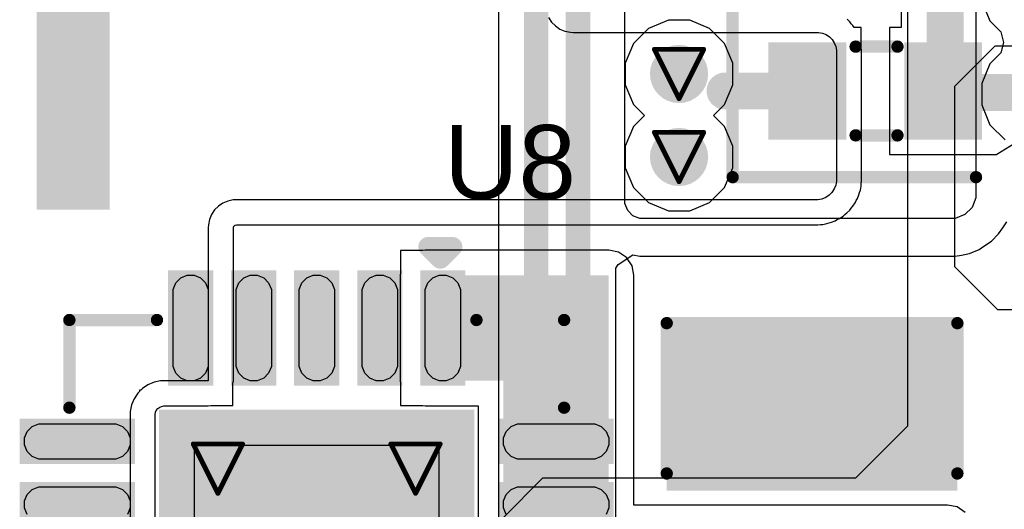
# Model space of a CAD drawing. Header units: inches. Extents: x 0 to 12.2, y 0 to 7.
# Tile 47 of 154: x 2.155 to 2.555, y 1.344 to 1.543. Entities that reach past the tile are written whole.
import ezdxf

# ---------------------------------------------------------------- set-up
doc = ezdxf.new("R2010")
doc.units = ezdxf.units.IN
doc.header["$MEASUREMENT"] = 0
for name, color, linetype in [('Bottom Layer', 5, 'Continuous'), ('Drill Drawing', 1, 'Continuous'), ('Layer 1', 16, 'Continuous'), ('Layer 2', 76, 'Continuous'), ('Top Layer', 1, 'Continuous'), ('Top Overlay', 2, 'Continuous'), ('Top Paste', 8, 'Continuous'), ('Top Solder', 216, 'Continuous'), ('Via Holes', 16, 'Continuous')]:
    doc.layers.add(name, color=color, linetype=linetype)
doc.styles.add('Arial', font='txt', dxfattribs={"height": 0.2})

# ---------------------------------------------------------------- blocks, each defined once
blk = doc.blocks.new('20_VQFN__5_5__2')
at = {"layer": 'Top Layer'}
for points in [[(-0.05835, 0.11858), (-0.04402, 0.11858), (-0.04402, 0.07579), (-0.05835, 0.07579)], [(-0.03276, 0.11858), (-0.01843, 0.11858), (-0.01843, 0.07579), (-0.03276, 0.07579)], [(-0.06201, 0.06201), (0.062, 0.06201), (0.062, -0.062), (-0.06201, -0.062)], [(-0.11858, 0.05835), (-0.07579, 0.05835), (-0.07579, 0.04402), (-0.11858, 0.04402)], [(-0.11858, 0.03276), (-0.07579, 0.03276), (-0.07579, 0.01843), (-0.11858, 0.01843)], [(-0.11858, 0.00717), (-0.07579, 0.00717), (-0.07579, -0.00716), (-0.11858, -0.00716)], [(-0.11858, -0.01842), (-0.07579, -0.01842), (-0.07579, -0.03275), (-0.11858, -0.03275)], [(-0.11858, -0.04401), (-0.07579, -0.04401), (-0.07579, -0.05834), (-0.11858, -0.05834)], [(-0.05835, -0.07579), (-0.04402, -0.07579), (-0.04402, -0.11858), (-0.05835, -0.11858)], [(-0.03276, -0.07579), (-0.01843, -0.07579), (-0.01843, -0.11858), (-0.03276, -0.11858)]]:
    blk.add_hatch(color=1, dxfattribs=at).paths.add_polyline_path(points)
at = {"layer": 'Top Solder'}
for points in [[(-0.06035, 0.12058), (-0.04202, 0.12058), (-0.04202, 0.07379), (-0.06035, 0.07379)], [(-0.03476, 0.12058), (-0.01643, 0.12058), (-0.01643, 0.07379), (-0.03476, 0.07379)], [(-0.06401, 0.06401), (0.064, 0.06401), (0.064, -0.064), (-0.06401, -0.064)], [(-0.12058, 0.06035), (-0.07379, 0.06035), (-0.07379, 0.04202), (-0.12058, 0.04202)], [(-0.12058, 0.03476), (-0.07379, 0.03476), (-0.07379, 0.01643), (-0.12058, 0.01643)], [(-0.12058, 0.00917), (-0.07379, 0.00917), (-0.07379, -0.00916), (-0.12058, -0.00916)], [(-0.12058, -0.01642), (-0.07379, -0.01642), (-0.07379, -0.03475), (-0.12058, -0.03475)], [(-0.12058, -0.04201), (-0.07379, -0.04201), (-0.07379, -0.06034), (-0.12058, -0.06034)], [(-0.06035, -0.07379), (-0.04202, -0.07379), (-0.04202, -0.12058), (-0.06035, -0.12058)], [(-0.03476, -0.07379), (-0.01643, -0.07379), (-0.01643, -0.12058), (-0.03476, -0.12058)]]:
    blk.add_hatch(color=216, dxfattribs=at).paths.add_polyline_path(points)
at = {"layer": 'Top Overlay'}
for points, const_width in [([(-0.10043, 0.06485), (-0.10043, 0.10043)], 0.005), ([(-0.06485, 0.10043), (-0.10043, 0.10043)], 0.005), ([(-0.13019, 0.04519), (-0.13018, 0.05518)], 0.00787), ([(-0.12519, 0.05019), (-0.13018, 0.05518)], 0.00787), ([(-0.13019, 0.04519), (-0.12519, 0.05019)], 0.00787), ([(-0.10043, -0.10042), (-0.10043, -0.06484)], 0.005), ([(-0.06485, -0.10042), (-0.10043, -0.10042)], 0.005)]:
    blk.add_lwpolyline(points, dxfattribs=dict(at, const_width=const_width))
for points, const_width in [([(-0.10168, 0.10043, 1), (-0.09918, 0.10043, 1)], 0.0025), ([(-0.10168, 0.10043, 1), (-0.09918, 0.10043, 1)], 0.0025), ([(-0.0661, 0.10043, 1), (-0.0636, 0.10043, 1)], 0.0025), ([(-0.10168, 0.06485, 1), (-0.09918, 0.06485, 1)], 0.0025), ([(-0.13215, 0.05518, 1), (-0.12822, 0.05518, 1)], 0.00394), ([(-0.13215, 0.05518, 1), (-0.12822, 0.05518, 1)], 0.00394), ([(-0.12715, 0.05019, 1), (-0.12322, 0.05019, 1)], 0.00394), ([(-0.12715, 0.05019, 1), (-0.12322, 0.05019, 1)], 0.00394), ([(-0.13215, 0.04519, 1), (-0.12822, 0.04519, 1)], 0.00394), ([(-0.13215, 0.04519, 1), (-0.12822, 0.04519, 1)], 0.00394), ([(-0.10168, -0.06484, 1), (-0.09918, -0.06484, 1)], 0.0025), ([(-0.10168, -0.10042, 1), (-0.09918, -0.10042, 1)], 0.0025), ([(-0.10168, -0.10042, 1), (-0.09918, -0.10042, 1)], 0.0025), ([(-0.0661, -0.10042, 1), (-0.0636, -0.10042, 1)], 0.0025)]:
    blk.add_lwpolyline(points, format="xyb", close=True, dxfattribs=dict(at, const_width=const_width))
at = {"layer": 'Top Paste'}
for p, q in [((-0.05726, 0.11548), (-0.05524, 0.11749)), ((-0.05524, 0.11749), (-0.05261, 0.11858)), ((-0.05261, 0.11858), (-0.04976, 0.11858)), ((-0.04976, 0.11858), (-0.04713, 0.11749)), ((-0.04713, 0.11749), (-0.04511, 0.11548)), ((-0.03167, 0.11548), (-0.02965, 0.11749)), ((-0.02965, 0.11749), (-0.02702, 0.11858)), ((-0.02702, 0.11858), (-0.02417, 0.11858)), ((-0.02417, 0.11858), (-0.02154, 0.11749)), ((-0.05835, 0.11284), (-0.05726, 0.11548)), ((-0.05835, 0.11142), (-0.05835, 0.11284)), ((-0.04511, 0.11548), (-0.04402, 0.11284)), ((-0.04402, 0.11284), (-0.04402, 0.11142)), ((-0.03276, 0.11284), (-0.03167, 0.11548)), ((-0.03276, 0.11142), (-0.03276, 0.11284)), ((-0.05835, 0.08295), (-0.05835, 0.11142)), ((-0.04402, 0.11142), (-0.04402, 0.11142)), ((-0.04402, 0.11142), (-0.04402, 0.08295)), ((-0.03276, 0.08295), (-0.03276, 0.11142)), ((-0.05835, 0.08153), (-0.05835, 0.08295)), ((-0.05835, 0.08295), (-0.05835, 0.08295)), ((-0.05726, 0.07889), (-0.05835, 0.08153)), ((-0.04402, 0.08153), (-0.04511, 0.07889)), ((-0.04402, 0.08295), (-0.04402, 0.08153)), ((-0.03276, 0.08153), (-0.03276, 0.08295)), ((-0.03276, 0.08295), (-0.03276, 0.08295)), ((-0.03167, 0.07889), (-0.03276, 0.08153)), ((-0.05524, 0.07688), (-0.05726, 0.07889)), ((-0.05261, 0.07579), (-0.05524, 0.07688)), ((-0.04713, 0.07688), (-0.04976, 0.07579)), ((-0.04511, 0.07889), (-0.04713, 0.07688)), ((-0.02965, 0.07688), (-0.03167, 0.07889)), ((-0.02702, 0.07579), (-0.02965, 0.07688)), ((-0.02154, 0.07688), (-0.02417, 0.07579)), ((-0.04976, 0.07579), (-0.05261, 0.07579)), ((-0.02417, 0.07579), (-0.02702, 0.07579)), ((-0.11749, 0.05524), (-0.11548, 0.05726)), ((-0.11548, 0.05726), (-0.11284, 0.05835)), ((-0.11284, 0.05835), (-0.11142, 0.05835)), ((-0.11142, 0.05835), (-0.11142, 0.05835)), ((-0.11142, 0.05835), (-0.08295, 0.05835)), ((-0.08295, 0.05835), (-0.08153, 0.05835)), ((-0.08153, 0.05835), (-0.07889, 0.05726)), ((-0.07889, 0.05726), (-0.07688, 0.05524)), ((-0.11858, 0.05261), (-0.11749, 0.05524)), ((-0.11858, 0.04976), (-0.11858, 0.05261)), ((-0.07688, 0.05524), (-0.07579, 0.05261)), ((-0.07579, 0.05261), (-0.07579, 0.04976)), ((-0.11749, 0.04713), (-0.11858, 0.04976)), ((-0.07579, 0.04976), (-0.07688, 0.04713)), ((-0.04961, 0.04961), (-0.04961, 0.04961)), ((-0.04961, 0.04961), (0.0496, 0.04961)), ((-0.04961, -0.0496), (-0.04961, 0.04961)), ((-0.11548, 0.04511), (-0.11749, 0.04713)), ((-0.11284, 0.04402), (-0.11548, 0.04511)), ((-0.11142, 0.04402), (-0.11284, 0.04402)), ((-0.08295, 0.04402), (-0.11142, 0.04402)), ((-0.08153, 0.04402), (-0.08295, 0.04402)), ((-0.08295, 0.04402), (-0.08295, 0.04402)), ((-0.07889, 0.04511), (-0.08153, 0.04402)), ((-0.07688, 0.04713), (-0.07889, 0.04511)), ((-0.11548, 0.03167), (-0.11284, 0.03276)), ((-0.11284, 0.03276), (-0.11142, 0.03276)), ((-0.11142, 0.03276), (-0.11142, 0.03276)), ((-0.11142, 0.03276), (-0.08295, 0.03276)), ((-0.08295, 0.03276), (-0.08153, 0.03276)), ((-0.08153, 0.03276), (-0.07889, 0.03167)), ((-0.11858, 0.02702), (-0.11749, 0.02965)), ((-0.11749, 0.02965), (-0.11548, 0.03167)), ((-0.07889, 0.03167), (-0.07688, 0.02965)), ((-0.07688, 0.02965), (-0.07579, 0.02702)), ((-0.11858, 0.02417), (-0.11858, 0.02702)), ((-0.11749, 0.02154), (-0.11858, 0.02417)), ((-0.07579, 0.02417), (-0.07688, 0.02154)), ((-0.07579, 0.02702), (-0.07579, 0.02417)), ((-0.11548, 0.01952), (-0.11749, 0.02154)), ((-0.07688, 0.02154), (-0.07889, 0.01952)), ((-0.11284, 0.01843), (-0.11548, 0.01952)), ((-0.11142, 0.01843), (-0.11284, 0.01843)), ((-0.08295, 0.01843), (-0.11142, 0.01843)), ((-0.08153, 0.01843), (-0.08295, 0.01843)), ((-0.08295, 0.01843), (-0.08295, 0.01843)), ((-0.07889, 0.01952), (-0.08153, 0.01843)), ((-0.11858, 0.00143), (-0.11749, 0.00406)), ((-0.11749, 0.00406), (-0.11548, 0.00608)), ((-0.11548, 0.00608), (-0.11284, 0.00717)), ((-0.11284, 0.00717), (-0.11142, 0.00717)), ((-0.11142, 0.00717), (-0.11142, 0.00717)), ((-0.11142, 0.00717), (-0.08295, 0.00717)), ((-0.08295, 0.00717), (-0.08153, 0.00717)), ((-0.08153, 0.00717), (-0.07889, 0.00608)), ((-0.07889, 0.00608), (-0.07688, 0.00406)), ((-0.07688, 0.00406), (-0.07579, 0.00143)), ((-0.11858, -0.00142), (-0.11858, 0.00143)), ((-0.07579, 0.00143), (-0.07579, -0.00142)), ((-0.11749, -0.00405), (-0.11858, -0.00142)), ((-0.07579, -0.00142), (-0.07688, -0.00405)), ((-0.11548, -0.00607), (-0.11749, -0.00405)), ((-0.11284, -0.00716), (-0.11548, -0.00607)), ((-0.11142, -0.00716), (-0.11284, -0.00716)), ((-0.08295, -0.00716), (-0.11142, -0.00716)), ((-0.08153, -0.00716), (-0.08295, -0.00716)), ((-0.08295, -0.00716), (-0.08295, -0.00716)), ((-0.07889, -0.00607), (-0.08153, -0.00716)), ((-0.07688, -0.00405), (-0.07889, -0.00607)), ((-0.11749, -0.02153), (-0.11548, -0.01951)), ((-0.11548, -0.01951), (-0.11284, -0.01842)), ((-0.11284, -0.01842), (-0.11142, -0.01842)), ((-0.11142, -0.01842), (-0.11142, -0.01842)), ((-0.11142, -0.01842), (-0.08295, -0.01842)), ((-0.08295, -0.01842), (-0.08153, -0.01842)), ((-0.08153, -0.01842), (-0.07889, -0.01951)), ((-0.07889, -0.01951), (-0.07688, -0.02153)), ((-0.11858, -0.02416), (-0.11749, -0.02153)), ((-0.07688, -0.02153), (-0.07579, -0.02416)), ((-0.11858, -0.02701), (-0.11858, -0.02416)), ((-0.11749, -0.02964), (-0.11858, -0.02701)), ((-0.07579, -0.02701), (-0.07688, -0.02964)), ((-0.07579, -0.02416), (-0.07579, -0.02701)), ((-0.11548, -0.03166), (-0.11749, -0.02964)), ((-0.11284, -0.03275), (-0.11548, -0.03166)), ((-0.07889, -0.03166), (-0.08153, -0.03275)), ((-0.07688, -0.02964), (-0.07889, -0.03166)), ((-0.11142, -0.03275), (-0.11284, -0.03275)), ((-0.08295, -0.03275), (-0.11142, -0.03275)), ((-0.08153, -0.03275), (-0.08295, -0.03275)), ((-0.08295, -0.03275), (-0.08295, -0.03275)), ((-0.11858, -0.04975), (-0.11749, -0.04712)), ((-0.11749, -0.04712), (-0.11548, -0.0451)), ((-0.11548, -0.0451), (-0.11284, -0.04401)), ((-0.11284, -0.04401), (-0.11142, -0.04401)), ((-0.11142, -0.04401), (-0.11142, -0.04401)), ((-0.11142, -0.04401), (-0.08295, -0.04401)), ((-0.08295, -0.04401), (-0.08153, -0.04401)), ((-0.08153, -0.04401), (-0.07889, -0.0451)), ((-0.07889, -0.0451), (-0.07688, -0.04712)), ((-0.07688, -0.04712), (-0.07579, -0.04975)), ((-0.11858, -0.0526), (-0.11858, -0.04975)), ((-0.07579, -0.04975), (-0.07579, -0.0526)), ((0.0496, -0.0496), (-0.04961, -0.0496)), ((-0.11749, -0.05523), (-0.11858, -0.0526)), ((-0.11548, -0.05725), (-0.11749, -0.05523)), ((-0.07688, -0.05523), (-0.07889, -0.05725)), ((-0.07579, -0.0526), (-0.07688, -0.05523)), ((-0.11284, -0.05834), (-0.11548, -0.05725)), ((-0.11142, -0.05834), (-0.11284, -0.05834)), ((-0.08295, -0.05834), (-0.11142, -0.05834)), ((-0.08153, -0.05834), (-0.08295, -0.05834)), ((-0.08295, -0.05834), (-0.08295, -0.05834)), ((-0.07889, -0.05725), (-0.08153, -0.05834)), ((-0.05524, -0.07688), (-0.05261, -0.07579)), ((-0.05261, -0.07579), (-0.04976, -0.07579)), ((-0.04976, -0.07579), (-0.04713, -0.07688)), ((-0.02965, -0.07688), (-0.02702, -0.07579)), ((-0.02702, -0.07579), (-0.02417, -0.07579)), ((-0.02417, -0.07579), (-0.02154, -0.07688)), ((-0.05835, -0.08153), (-0.05726, -0.07889)), ((-0.05726, -0.07889), (-0.05524, -0.07688)), ((-0.04713, -0.07688), (-0.04511, -0.07889)), ((-0.04511, -0.07889), (-0.04402, -0.08153)), ((-0.03276, -0.08153), (-0.03167, -0.07889)), ((-0.03167, -0.07889), (-0.02965, -0.07688)), ((-0.05835, -0.08295), (-0.05835, -0.08153)), ((-0.05835, -0.11142), (-0.05835, -0.08295)), ((-0.04402, -0.08153), (-0.04402, -0.08295)), ((-0.04402, -0.08295), (-0.04402, -0.08295)), ((-0.04402, -0.08295), (-0.04402, -0.11142)), ((-0.03276, -0.08295), (-0.03276, -0.08153)), ((-0.03276, -0.11142), (-0.03276, -0.08295)), ((-0.05835, -0.11284), (-0.05835, -0.11142)), ((-0.05835, -0.11142), (-0.05835, -0.11142)), ((-0.04402, -0.11142), (-0.04402, -0.11284)), ((-0.03276, -0.11284), (-0.03276, -0.11142)), ((-0.03276, -0.11142), (-0.03276, -0.11142)), ((-0.05726, -0.11548), (-0.05835, -0.11284)), ((-0.05524, -0.11749), (-0.05726, -0.11548)), ((-0.04511, -0.11548), (-0.04713, -0.11749)), ((-0.04402, -0.11284), (-0.04511, -0.11548)), ((-0.03167, -0.11548), (-0.03276, -0.11284)), ((-0.02965, -0.11749), (-0.03167, -0.11548)), ((-0.05261, -0.11858), (-0.05524, -0.11749)), ((-0.04976, -0.11858), (-0.05261, -0.11858)), ((-0.04713, -0.11749), (-0.04976, -0.11858)), ((-0.02702, -0.11858), (-0.02965, -0.11749)), ((-0.02417, -0.11858), (-0.02702, -0.11858)), ((-0.02154, -0.11749), (-0.02417, -0.11858))]:
    blk.add_line(p, q, dxfattribs=at)
blk = doc.blocks.new('SOT_223_6__21')
at = {"layer": 'Top Layer'}
blk.add_hatch(color=1, dxfattribs=at).paths.add_polyline_path([(0.08917, -0.07972), (0.11083, -0.07972), (0.11083, -0.16437), (0.08917, -0.16437)])
at = {"layer": 'Top Paste'}
blk.add_hatch(color=8, dxfattribs=at).paths.add_polyline_path([(0.08917, -0.07972), (0.11083, -0.07972), (0.11083, -0.16437), (0.08917, -0.16437)])
at = {"layer": 'Top Solder'}
blk.add_hatch(color=216, dxfattribs=at).paths.add_polyline_path([(0.08517, -0.07572), (0.11483, -0.07572), (0.11483, -0.16837), (0.08517, -0.16837)])
blk = doc.blocks.new('IND_0603__1608_M_______197')
at = {"layer": 'Top Layer'}
for points in [[(-0.03937, 0.01575), (-0.01575, 0.01575), (-0.01575, -0.01575), (-0.03937, -0.01575)], [(0.01575, 0.01575), (0.03937, 0.01575), (0.03937, -0.01575), (0.01575, -0.01575)]]:
    blk.add_hatch(color=1, dxfattribs=at).paths.add_polyline_path(points)
at = {"layer": 'Top Paste'}
for points in [[(-0.03937, 0.01575), (-0.01575, 0.01575), (-0.01575, -0.01575), (-0.03937, -0.01575)], [(0.01575, 0.01575), (0.03937, 0.01575), (0.03937, -0.01575), (0.01575, -0.01575)]]:
    blk.add_hatch(color=8, dxfattribs=at).paths.add_polyline_path(points)
at = {"layer": 'Top Solder'}
for points in [[(-0.04337, 0.01975), (-0.01175, 0.01975), (-0.01175, -0.01975), (-0.04337, -0.01975)], [(0.01175, 0.01975), (0.04337, 0.01975), (0.04337, -0.01975), (0.01175, -0.01975)]]:
    blk.add_hatch(color=216, dxfattribs=at).paths.add_polyline_path(points)
at = {"layer": 'Top Overlay', "const_width": 0.005}
for points in [[(-0.008, 0.018), (0.009, 0.018)], [(-0.008, -0.018), (0.009, -0.018)]]:
    blk.add_lwpolyline(points, dxfattribs=at)
at = {"layer": 'Top Overlay', "const_width": 0.0025}
for points in [[(-0.00925, 0.018, 1), (-0.00675, 0.018, 1)], [(0.00775, 0.018, 1), (0.01025, 0.018, 1)], [(-0.00925, -0.018, 1), (-0.00675, -0.018, 1)], [(0.00775, -0.018, 1), (0.01025, -0.018, 1)]]:
    blk.add_lwpolyline(points, format="xyb", close=True, dxfattribs=at)
blk = doc.blocks.new('C___1210_264')
at = {"layer": 'Top Layer'}
for points in [[(-0.08, 0.055), (-0.02, 0.055), (-0.02, -0.055), (-0.08, -0.055)], [(0.02, 0.055), (0.08, 0.055), (0.08, -0.055), (0.02, -0.055)]]:
    blk.add_hatch(color=1, dxfattribs=at).paths.add_polyline_path(points)
at = {"layer": 'Top Paste'}
for points in [[(-0.08, 0.055), (-0.02, 0.055), (-0.02, -0.055), (-0.08, -0.055)], [(0.02, 0.055), (0.08, 0.055), (0.08, -0.055), (0.02, -0.055)]]:
    blk.add_hatch(color=8, dxfattribs=at).paths.add_polyline_path(points)
at = {"layer": 'Top Solder'}
for points in [[(-0.084, 0.059), (-0.016, 0.059), (-0.016, -0.059), (-0.084, -0.059)], [(0.016, 0.059), (0.084, 0.059), (0.084, -0.059), (0.016, -0.059)]]:
    blk.add_hatch(color=216, dxfattribs=at).paths.add_polyline_path(points)
at = {"layer": 'Top Overlay', "const_width": 0.005}
for points in [[(-0.023, 0.059), (-0.084, 0.059)], [(-0.084, -0.059), (-0.084, 0.059)], [(0.084, 0.059), (0.023, 0.059)], [(0.084, -0.059), (0.084, 0.059)], [(-0.023, -0.059), (-0.084, -0.059)], [(0.084, -0.059), (0.023, -0.059)]]:
    blk.add_lwpolyline(points, dxfattribs=at)
at = {"layer": 'Top Overlay', "const_width": 0.0025}
for points in [[(-0.08525, 0.059, 1), (-0.08275, 0.059, 1)], [(-0.08525, 0.059, 1), (-0.08275, 0.059, 1)], [(-0.02425, 0.059, 1), (-0.02175, 0.059, 1)], [(0.02175, 0.059, 1), (0.02425, 0.059, 1)], [(0.08275, 0.059, 1), (0.08525, 0.059, 1)], [(0.08275, 0.059, 1), (0.08525, 0.059, 1)], [(-0.08525, -0.059, 1), (-0.08275, -0.059, 1)], [(-0.08525, -0.059, 1), (-0.08275, -0.059, 1)], [(-0.02425, -0.059, 1), (-0.02175, -0.059, 1)], [(0.02175, -0.059, 1), (0.02425, -0.059, 1)], [(0.08275, -0.059, 1), (0.08525, -0.059, 1)], [(0.08275, -0.059, 1), (0.08525, -0.059, 1)]]:
    blk.add_lwpolyline(points, format="xyb", close=True, dxfattribs=at)

msp = doc.modelspace()

# ---------------------------------------------------------------- hatches: boundary and pattern name
at = {"layer": 'Bottom Layer'}
h = msp.add_hatch(color=5, dxfattribs=at)
edge = h.paths.add_edge_path()
edge.add_arc((2.423, 1.52068), 0.01181, 0, 360)
h = msp.add_hatch(color=5, dxfattribs=at)
edge = h.paths.add_edge_path()
edge.add_arc((2.423, 1.487), 0.01181, 0, 360)
h = msp.add_hatch(color=5, dxfattribs=at)
edge = h.paths.add_edge_path()
edge.add_arc((2.2358, 1.36053), 0.01181, 0, 360)
h = msp.add_hatch(color=5, dxfattribs=at)
edge = h.paths.add_edge_path()
edge.add_arc((2.31602, 1.36053), 0.01181, 0, 360)
at = {"layer": 'Layer 1'}
h = msp.add_hatch(color=16, dxfattribs=at)
edge = h.paths.add_edge_path()
edge.add_arc((2.423, 1.52068), 0.01181, 0, 360)
h = msp.add_hatch(color=16, dxfattribs=at)
edge = h.paths.add_edge_path()
edge.add_arc((2.423, 1.487), 0.01181, 0, 360)
h = msp.add_hatch(color=16, dxfattribs=at)
edge = h.paths.add_edge_path()
edge.add_arc((2.2358, 1.36053), 0.01181, 0, 360)
h = msp.add_hatch(color=16, dxfattribs=at)
edge = h.paths.add_edge_path()
edge.add_arc((2.31602, 1.36053), 0.01181, 0, 360)
at = {"layer": 'Layer 2'}
h = msp.add_hatch(color=76, dxfattribs=at)
edge = h.paths.add_edge_path()
edge.add_arc((2.423, 1.52068), 0.01181, 0, 360)
h = msp.add_hatch(color=76, dxfattribs=at)
edge = h.paths.add_edge_path()
edge.add_arc((2.423, 1.487), 0.01181, 0, 360)
h = msp.add_hatch(color=76, dxfattribs=at)
edge = h.paths.add_edge_path()
edge.add_arc((2.2358, 1.36053), 0.01181, 0, 360)
h = msp.add_hatch(color=76, dxfattribs=at)
edge = h.paths.add_edge_path()
edge.add_arc((2.31602, 1.36053), 0.01181, 0, 360)
at = {"layer": 'Top Layer'}
h = msp.add_hatch(color=1, dxfattribs=at)
edge = h.paths.add_edge_path()
edge.add_arc((2.423, 1.52068), 0.01181, 0, 360)
h = msp.add_hatch(color=1, dxfattribs=at)
edge = h.paths.add_edge_path()
edge.add_arc((2.423, 1.487), 0.01181, 0, 360)
for points in [[(2.31992, 1.39621), (2.39449, 1.39621), (2.39449, 1.439), (2.31992, 1.439)], [(2.35169, 1.31326), (2.39449, 1.31326), (2.39449, 1.439), (2.35169, 1.439)]]:
    msp.add_hatch(color=1, dxfattribs=at).paths.add_polyline_path(points)
h = msp.add_hatch(color=1, dxfattribs=at)
edge = h.paths.add_edge_path()
edge.add_arc((2.2358, 1.36053), 0.01181, 0, 360)
h = msp.add_hatch(color=1, dxfattribs=at)
edge = h.paths.add_edge_path()
edge.add_arc((2.31602, 1.36053), 0.01181, 0, 360)
at = {"layer": 'Via Holes'}
h = msp.add_hatch(color=7, dxfattribs=at)
edge = h.paths.add_edge_path()
edge.add_arc((2.423, 1.52068), 0.00591, 0, 360)
h = msp.add_hatch(color=7, dxfattribs=at)
edge = h.paths.add_edge_path()
edge.add_arc((2.423, 1.487), 0.00591, 0, 360)
h = msp.add_hatch(color=7, dxfattribs=at)
edge = h.paths.add_edge_path()
edge.add_arc((2.2358, 1.36053), 0.00591, 0, 360)
h = msp.add_hatch(color=7, dxfattribs=at)
edge = h.paths.add_edge_path()
edge.add_arc((2.31602, 1.36053), 0.00591, 0, 360)

# ---------------------------------------------------------------- linework, layer by layer
at = {"layer": 'Bottom Layer'}
for p, q in [((2.34971, 1.93891), (2.34971, 1.3123)), ((2.401, 1.46811), (2.401, 1.626)), ((2.54355, 1.55457), (2.54355, 1.47255)), ((2.54355, 1.47255), (2.54355, 1.47045)), ((2.40216, 1.46531), (2.401, 1.46811)), ((2.54355, 1.47045), (2.54195, 1.46657)), ((2.40431, 1.46316), (2.40216, 1.46531)), ((2.40711, 1.462), (2.40431, 1.46316)), ((2.53898, 1.46361), (2.5351, 1.462)), ((2.54195, 1.46657), (2.53898, 1.46361)), ((2.533, 1.462), (2.40711, 1.462)), ((2.5351, 1.462), (2.533, 1.462)), ((2.55441, 1.45823), (2.55608, 1.46072)), ((2.54979, 1.45279), (2.55276, 1.45576)), ((2.55276, 1.45576), (2.55441, 1.45823)), ((2.55276, 1.45576), (2.55276, 1.45576)), ((2.55276, 1.45576), (2.55276, 1.45576)), ((2.54675, 1.45076), (2.54979, 1.45279)), ((2.54979, 1.45279), (2.54979, 1.45279)), ((2.39824, 1.44335), (2.40429, 1.44727)), ((2.40429, 1.44727), (2.40711, 1.44671)), ((2.5351, 1.44671), (2.53764, 1.44721)), ((2.53764, 1.44721), (2.54095, 1.44787)), ((2.54095, 1.44787), (2.54483, 1.44948)), ((2.54095, 1.44787), (2.54095, 1.44787)), ((2.54483, 1.44948), (2.54675, 1.45076)), ((2.54483, 1.44948), (2.54483, 1.44948)), ((2.54483, 1.44948), (2.54483, 1.44948)), ((2.39729, 1.44194), (2.39824, 1.44335)), ((2.40711, 1.44671), (2.533, 1.44671)), ((2.533, 1.44671), (2.5351, 1.44671)), ((2.5351, 1.44671), (2.5351, 1.44671)), ((2.5351, 1.44671), (2.5351, 1.44671)), ((2.39729, 1.3123), (2.39729, 1.44194))]:
    msp.add_line(p, q, dxfattribs=at)
at = {"layer": 'Bottom Layer', "const_width": 0.01}
for points in [[(2.365, 1.3123), (2.365, 1.93891)], [(2.382, 1.3123), (2.382, 1.93891)]]:
    msp.add_lwpolyline(points, dxfattribs=at)
at = {"layer": 'Drill Drawing', "const_width": 0.002}
for points in [[(2.413, 1.53068), (2.433, 1.53068)], [(2.413, 1.53068), (2.423, 1.51068)], [(2.423, 1.51068), (2.433, 1.53068)], [(2.413, 1.497), (2.433, 1.497)], [(2.413, 1.497), (2.423, 1.477)], [(2.423, 1.477), (2.433, 1.497)], [(2.2258, 1.37053), (2.2458, 1.37053)], [(2.2258, 1.37053), (2.2358, 1.35053)], [(2.2358, 1.35053), (2.2458, 1.37053)], [(2.30602, 1.37053), (2.32602, 1.37053)], [(2.30602, 1.37053), (2.31602, 1.35053)], [(2.31602, 1.35053), (2.32602, 1.37053)]]:
    msp.add_lwpolyline(points, dxfattribs=at)
at = {"layer": 'Drill Drawing', "const_width": 0.001}
for points in [[(2.4125, 1.53068, 1), (2.4135, 1.53068, 1)], [(2.4125, 1.53068, 1), (2.4135, 1.53068, 1)], [(2.4325, 1.53068, 1), (2.4335, 1.53068, 1)], [(2.4325, 1.53068, 1), (2.4335, 1.53068, 1)], [(2.4225, 1.51068, 1), (2.4235, 1.51068, 1)], [(2.4225, 1.51068, 1), (2.4235, 1.51068, 1)], [(2.4125, 1.497, 1), (2.4135, 1.497, 1)], [(2.4125, 1.497, 1), (2.4135, 1.497, 1)], [(2.4325, 1.497, 1), (2.4335, 1.497, 1)], [(2.4325, 1.497, 1), (2.4335, 1.497, 1)], [(2.4225, 1.477, 1), (2.4235, 1.477, 1)], [(2.4225, 1.477, 1), (2.4235, 1.477, 1)], [(2.2253, 1.37053, 1), (2.2263, 1.37053, 1)], [(2.2253, 1.37053, 1), (2.2263, 1.37053, 1)], [(2.2453, 1.37053, 1), (2.2463, 1.37053, 1)], [(2.2453, 1.37053, 1), (2.2463, 1.37053, 1)], [(2.30552, 1.37053, 1), (2.30652, 1.37053, 1)], [(2.30552, 1.37053, 1), (2.30652, 1.37053, 1)], [(2.32552, 1.37053, 1), (2.32652, 1.37053, 1)], [(2.32552, 1.37053, 1), (2.32652, 1.37053, 1)], [(2.2353, 1.35053, 1), (2.2363, 1.35053, 1)], [(2.2353, 1.35053, 1), (2.2363, 1.35053, 1)], [(2.31552, 1.35053, 1), (2.31652, 1.35053, 1)], [(2.31552, 1.35053, 1), (2.31652, 1.35053, 1)]]:
    msp.add_lwpolyline(points, format="xyb", close=True, dxfattribs=at)
at = {"layer": 'Layer 1'}
for p, q in [((2.54592, 1.55023), (2.54924, 1.54222)), ((2.41065, 1.53917), (2.40451, 1.53304)), ((2.41866, 1.54249), (2.41065, 1.53917)), ((2.42734, 1.54249), (2.41866, 1.54249)), ((2.43535, 1.53917), (2.42734, 1.54249)), ((2.44149, 1.53304), (2.43535, 1.53917)), ((2.54924, 1.54222), (2.55364, 1.53782)), ((2.55364, 1.53782), (2.55473, 1.53352)), ((2.40451, 1.53304), (2.40119, 1.52502)), ((2.44481, 1.52502), (2.44149, 1.53304)), ((2.55473, 1.53352), (2.55364, 1.52922)), ((2.55364, 1.52922), (2.54924, 1.52482)), ((2.40119, 1.52502), (2.40119, 1.51634)), ((2.44481, 1.51634), (2.44481, 1.52502)), ((2.54924, 1.52482), (2.54592, 1.51681)), ((2.40119, 1.51634), (2.40451, 1.50833)), ((2.44149, 1.50833), (2.44481, 1.51634)), ((2.54592, 1.51681), (2.54592, 1.50813)), ((2.40451, 1.50833), (2.40899, 1.50384)), ((2.43701, 1.50384), (2.44149, 1.50833)), ((2.54592, 1.50813), (2.54924, 1.50011)), ((2.40899, 1.50384), (2.40451, 1.49935)), ((2.44149, 1.49935), (2.43701, 1.50384)), ((2.40451, 1.49935), (2.40119, 1.49134)), ((2.44481, 1.49134), (2.44149, 1.49935)), ((2.54924, 1.50011), (2.55538, 1.49398)), ((2.40119, 1.49134), (2.40119, 1.48266)), ((2.44481, 1.48266), (2.44481, 1.49134)), ((2.40119, 1.48266), (2.40451, 1.47465)), ((2.44149, 1.47465), (2.44481, 1.48266)), ((2.40451, 1.47465), (2.41065, 1.46851)), ((2.43535, 1.46851), (2.44149, 1.47465)), ((2.41065, 1.46851), (2.41866, 1.46519)), ((2.42734, 1.46519), (2.43535, 1.46851)), ((2.41866, 1.46519), (2.42734, 1.46519))]:
    msp.add_line(p, q, dxfattribs=at)
at = {"layer": 'Layer 2'}
for p, q in [((2.51572, 1.91272), (2.51572, 1.37772)), ((2.41065, 1.53917), (2.40451, 1.53304)), ((2.41866, 1.54249), (2.41065, 1.53917)), ((2.42734, 1.54249), (2.41866, 1.54249)), ((2.43535, 1.53917), (2.42734, 1.54249)), ((2.44149, 1.53304), (2.43535, 1.53917)), ((2.40451, 1.53304), (2.40119, 1.52502)), ((2.44481, 1.52502), (2.44149, 1.53304)), ((2.53499, 1.51576), (2.55139, 1.53216)), ((2.55139, 1.53216), (2.85678, 1.53216)), ((2.40119, 1.52502), (2.40119, 1.51634)), ((2.44481, 1.51634), (2.44481, 1.52502)), ((2.40119, 1.51634), (2.40451, 1.50833)), ((2.44149, 1.50833), (2.44481, 1.51634)), ((2.53499, 1.44249), (2.53499, 1.51576)), ((2.40451, 1.50833), (2.40899, 1.50384)), ((2.43701, 1.50384), (2.44149, 1.50833)), ((2.40899, 1.50384), (2.40451, 1.49935)), ((2.44149, 1.49935), (2.43701, 1.50384)), ((2.40451, 1.49935), (2.40119, 1.49134)), ((2.44481, 1.49134), (2.44149, 1.49935)), ((2.40119, 1.49134), (2.40119, 1.48266)), ((2.44481, 1.48266), (2.44481, 1.49134)), ((2.40119, 1.48266), (2.40451, 1.47465)), ((2.44149, 1.47465), (2.44481, 1.48266)), ((2.40451, 1.47465), (2.41065, 1.46851)), ((2.43535, 1.46851), (2.44149, 1.47465)), ((2.41065, 1.46851), (2.41866, 1.46519)), ((2.42734, 1.46519), (2.43535, 1.46851)), ((2.41866, 1.46519), (2.42734, 1.46519)), ((2.55248, 1.425), (2.53499, 1.44249)), ((2.63608, 1.425), (2.55248, 1.425)), ((2.51572, 1.37772), (2.49467, 1.35667)), ((2.36762, 1.35667), (2.35169, 1.34074)), ((2.49467, 1.35667), (2.36762, 1.35667))]:
    msp.add_line(p, q, dxfattribs=at)
at = {"layer": 'Top Layer'}
for p, q in [((2.51321, 1.54765), (2.51321, 1.53952)), ((2.36998, 1.54359), (2.37122, 1.54174)), ((2.49235, 1.54187), (2.49123, 1.54299)), ((2.37122, 1.54174), (2.3728, 1.54016)), ((2.3728, 1.54016), (2.37465, 1.53893)), ((2.49291, 1.54104), (2.49235, 1.54187)), ((2.49362, 1.54033), (2.49291, 1.54104)), ((2.49416, 1.53952), (2.49362, 1.54033)), ((2.49694, 1.53952), (2.49416, 1.53952)), ((2.49694, 1.5313), (2.49694, 1.53952)), ((2.51321, 1.53952), (2.50844, 1.53952)), ((2.50844, 1.53952), (2.50844, 1.48803)), ((2.37465, 1.53893), (2.3767, 1.53807)), ((2.3767, 1.53807), (2.37889, 1.53764)), ((2.37889, 1.53764), (2.38, 1.53758)), ((2.38, 1.53758), (2.47888, 1.53758)), ((2.47888, 1.53758), (2.47968, 1.53758)), ((2.47968, 1.53758), (2.48123, 1.53727)), ((2.48123, 1.53727), (2.4827, 1.53667)), ((2.4827, 1.53667), (2.48402, 1.53578)), ((2.48402, 1.53578), (2.48514, 1.53466)), ((2.48514, 1.53466), (2.48603, 1.53334)), ((2.48603, 1.53334), (2.48663, 1.53187)), ((2.48663, 1.53187), (2.48694, 1.53032)), ((2.49714, 1.53032), (2.49694, 1.5313)), ((2.48694, 1.53032), (2.48694, 1.52952)), ((2.48694, 1.52952), (2.48694, 1.478)), ((2.49714, 1.478), (2.49714, 1.53032)), ((2.55206, 1.48815), (2.55906, 1.49245)), ((2.50844, 1.48803), (2.55206, 1.48803)), ((2.55206, 1.48803), (2.55206, 1.48815)), ((2.48662, 1.47556), (2.48599, 1.47403)), ((2.48694, 1.47718), (2.48662, 1.47556)), ((2.48694, 1.478), (2.48694, 1.47718)), ((2.49662, 1.47357), (2.49694, 1.47519)), ((2.49694, 1.47619), (2.49714, 1.47718)), ((2.49694, 1.47519), (2.49694, 1.47619)), ((2.49714, 1.47718), (2.49714, 1.478)), ((2.48391, 1.4715), (2.48254, 1.47058)), ((2.48508, 1.47266), (2.48391, 1.4715)), ((2.48599, 1.47403), (2.48508, 1.47266)), ((2.49541, 1.47013), (2.49604, 1.47166)), ((2.49604, 1.47166), (2.49624, 1.47264)), ((2.49624, 1.47264), (2.49662, 1.47357)), ((2.23601, 1.46707), (2.23445, 1.46551)), ((2.23785, 1.4683), (2.23601, 1.46707)), ((2.23989, 1.46914), (2.23785, 1.4683)), ((2.24205, 1.46958), (2.23989, 1.46914)), ((2.24315, 1.46963), (2.24205, 1.46958)), ((2.47857, 1.46963), (2.24315, 1.46963)), ((2.4794, 1.46963), (2.47857, 1.46963)), ((2.48101, 1.46995), (2.4794, 1.46963)), ((2.48254, 1.47058), (2.48101, 1.46995)), ((2.49355, 1.467), (2.49447, 1.46837)), ((2.49447, 1.46837), (2.49485, 1.4693)), ((2.49485, 1.4693), (2.49541, 1.47013)), ((2.23322, 1.46368), (2.23238, 1.46164)), ((2.23445, 1.46551), (2.23322, 1.46368)), ((2.4882, 1.4621), (2.48957, 1.46302)), ((2.48957, 1.46302), (2.49028, 1.46373)), ((2.49028, 1.46373), (2.49112, 1.46429)), ((2.49112, 1.46429), (2.49228, 1.46545)), ((2.49228, 1.46545), (2.49284, 1.46629)), ((2.49284, 1.46629), (2.49355, 1.467)), ((2.23195, 1.45947), (2.2319, 1.45837)), ((2.23238, 1.46164), (2.23195, 1.45947)), ((2.24237, 1.45901), (2.24251, 1.45915)), ((2.24251, 1.45915), (2.24268, 1.45926)), ((2.24268, 1.45926), (2.24286, 1.45934)), ((2.24286, 1.45934), (2.2433, 1.45943)), ((2.2433, 1.45943), (2.2434, 1.45943)), ((2.2434, 1.45943), (2.47857, 1.45943)), ((2.47857, 1.45943), (2.4794, 1.45943)), ((2.4794, 1.45943), (2.48038, 1.45963)), ((2.48038, 1.45963), (2.48139, 1.45963)), ((2.48139, 1.45963), (2.483, 1.45995)), ((2.483, 1.45995), (2.48393, 1.46034)), ((2.48393, 1.46034), (2.48492, 1.46053)), ((2.48492, 1.46053), (2.48644, 1.46116)), ((2.48644, 1.46116), (2.48727, 1.46172)), ((2.48727, 1.46172), (2.4882, 1.4621)), ((2.2319, 1.45837), (2.2319, 1.39621)), ((2.24209, 1.45812), (2.2421, 1.45822)), ((2.24209, 1.39621), (2.24209, 1.45812)), ((2.2421, 1.45822), (2.24218, 1.45867)), ((2.24218, 1.45867), (2.24226, 1.45885)), ((2.24226, 1.45885), (2.24237, 1.45901)), ((2.31894, 1.449), (2.30992, 1.449)), ((2.30992, 1.449), (2.30992, 1.43999)), ((2.31992, 1.4492), (2.31894, 1.449)), ((2.39449, 1.4492), (2.31992, 1.4492)), ((2.39839, 1.44842), (2.39449, 1.4492)), ((2.4017, 1.44621), (2.39839, 1.44842)), ((2.40391, 1.4429), (2.4017, 1.44621)), ((2.30992, 1.43999), (2.30973, 1.439)), ((2.40468, 1.439), (2.40391, 1.4429)), ((2.30973, 1.439), (2.30973, 1.39621)), ((2.40468, 1.34577), (2.40468, 1.439)), ((2.2099, 1.39561), (2.2074, 1.39458)), ((2.21255, 1.39614), (2.2099, 1.39561)), ((2.2139, 1.39621), (2.21255, 1.39614)), ((2.2319, 1.39621), (2.2139, 1.39621)), ((2.2419, 1.39522), (2.24209, 1.39621)), ((2.2419, 1.38621), (2.2419, 1.39522)), ((2.30973, 1.39621), (2.30992, 1.39522)), ((2.30992, 1.39522), (2.30992, 1.38621)), ((2.20325, 1.39117), (2.20174, 1.38892)), ((2.2039, 1.39182), (2.20325, 1.39117)), ((2.20451, 1.39243), (2.2039, 1.39243)), ((2.2039, 1.39243), (2.2039, 1.39182)), ((2.20516, 1.39308), (2.20451, 1.39243)), ((2.2074, 1.39458), (2.20516, 1.39308)), ((2.20174, 1.38892), (2.20071, 1.38642)), ((2.20018, 1.38377), (2.20012, 1.38242)), ((2.20071, 1.38642), (2.20018, 1.38377)), ((2.21033, 1.38252), (2.21052, 1.38345)), ((2.21052, 1.38345), (2.21078, 1.38409)), ((2.21078, 1.38409), (2.21136, 1.38496)), ((2.21136, 1.38496), (2.21223, 1.38554)), ((2.21223, 1.38554), (2.21287, 1.38581)), ((2.21287, 1.38581), (2.2138, 1.38599)), ((2.2138, 1.38599), (2.21415, 1.38601)), ((2.21415, 1.38601), (2.2319, 1.38601)), ((2.2319, 1.38601), (2.23288, 1.38621)), ((2.23288, 1.38621), (2.2419, 1.38621)), ((2.30992, 1.38621), (2.31894, 1.38621)), ((2.31894, 1.38621), (2.31992, 1.38601)), ((2.31992, 1.38601), (2.3415, 1.38601)), ((2.3415, 1.38601), (2.3415, 1.33558)), ((2.20012, 1.38242), (2.20012, 1.31326)), ((2.21031, 1.38217), (2.21033, 1.38252)), ((2.21031, 1.31326), (2.21031, 1.38217)), ((2.532, 1.34577), (2.40468, 1.34577)), ((2.5359, 1.345), (2.532, 1.34577)), ((2.53921, 1.34279), (2.5359, 1.345))]:
    msp.add_line(p, q, dxfattribs=at)
for points, const_width in [([(2.53105, 1.51458), (2.53105, 1.57015)], 0.015), ([(2.44168, 1.51378), (2.47513, 1.51378)], 0.015), ([(2.53104, 1.51312), (2.56708, 1.51312)], 0.015), ([(2.44168, 1.51352), (2.44168, 1.51378)], 0.007)]:
    msp.add_lwpolyline(points, dxfattribs=dict(at, const_width=const_width))
for points, const_width in [([(2.43793, 1.51378, 1), (2.44543, 1.51378, 1)], 0.0075), ([(2.47138, 1.51378, 1), (2.47888, 1.51378, 1)], 0.0075), ([(2.52729, 1.51312, 1), (2.53479, 1.51312, 1)], 0.0075), ([(2.5273, 1.51458, 1), (2.5348, 1.51458, 1)], 0.0075), ([(2.43993, 1.51378, 1), (2.44343, 1.51378, 1)], 0.0035), ([(2.43993, 1.51352, 1), (2.44343, 1.51352, 1)], 0.0035)]:
    msp.add_lwpolyline(points, format="xyb", close=True, dxfattribs=dict(at, const_width=const_width))
at = {"layer": 'Top Overlay', "const_width": 0.005}
for points in [[(2.44477, 1.47881), (2.44477, 1.79523)], [(2.44477, 1.47881), (2.54357, 1.47881)]]:
    msp.add_lwpolyline(points, dxfattribs=at)
at = {"layer": 'Top Overlay', "const_width": 0.0025}
for points in [[(2.44352, 1.47881, 1), (2.44602, 1.47881, 1)], [(2.44352, 1.47881, 1), (2.44602, 1.47881, 1)], [(2.54232, 1.47881, 1), (2.54482, 1.47881, 1)]]:
    msp.add_lwpolyline(points, format="xyb", close=True, dxfattribs=at)

# ---------------------------------------------------------------- block references
for name, p in [('SOT_223_6__21', (2.077, 1.634)), ('IND_0603__1608_M_______197', (2.50269, 1.51378))]:
    msp.add_blockref(name, p)
at = {"rotation": 270}
for name, p in [('20_VQFN__5_5__2', (2.27591, 1.32042)), ('C___1210_264', (2.477, 1.33558))]:
    msp.add_blockref(name, p, dxfattribs=at)

# ---------------------------------------------------------------- texts
at = {"layer": 'Top Overlay', "style": 'Arial'}
msp.add_text('U8', height=0.03, dxfattribs=at).set_placement((2.32758, 1.46998))

doc.saveas('drawing.dxf')
